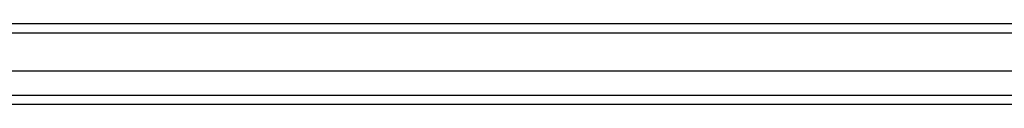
# Model space of a CAD drawing. Header units: inches. Extents: x 18 to 430, y 47 to 208.
# Tile 46 of 112: x 205.224 to 215.8, y 146.593 to 147.459. Entities that reach past the tile are written whole.
import ezdxf

# ---------------------------------------------------------------- set-up
doc = ezdxf.new("R2010")
doc.units = ezdxf.units.IN
doc.header["$MEASUREMENT"] = 0
doc.layers.add('Visible Edges(ANSI)', color=7, linetype='Continuous', lineweight=25)
doc.layers.add('Visible Tangent Edges(ANSI)', color=7, linetype='Continuous', lineweight=25)

msp = doc.modelspace()

# ---------------------------------------------------------------- linework, layer by layer
at = {"layer": 'Visible Edges(ANSI)'}
for p, q in [((236.854, 147.459), (195.052, 147.459)), ((236.244, 146.948), (195.662, 146.948)), ((236.056, 146.593), (195.85, 146.593))]:
    msp.add_line(p, q, dxfattribs=at)
at = {"layer": 'Visible Tangent Edges(ANSI)'}
for p, q in [((195.052, 147.36), (236.854, 147.36)), ((195.72, 146.692), (236.186, 146.692))]:
    msp.add_line(p, q, dxfattribs=at)

doc.saveas('drawing.dxf')
